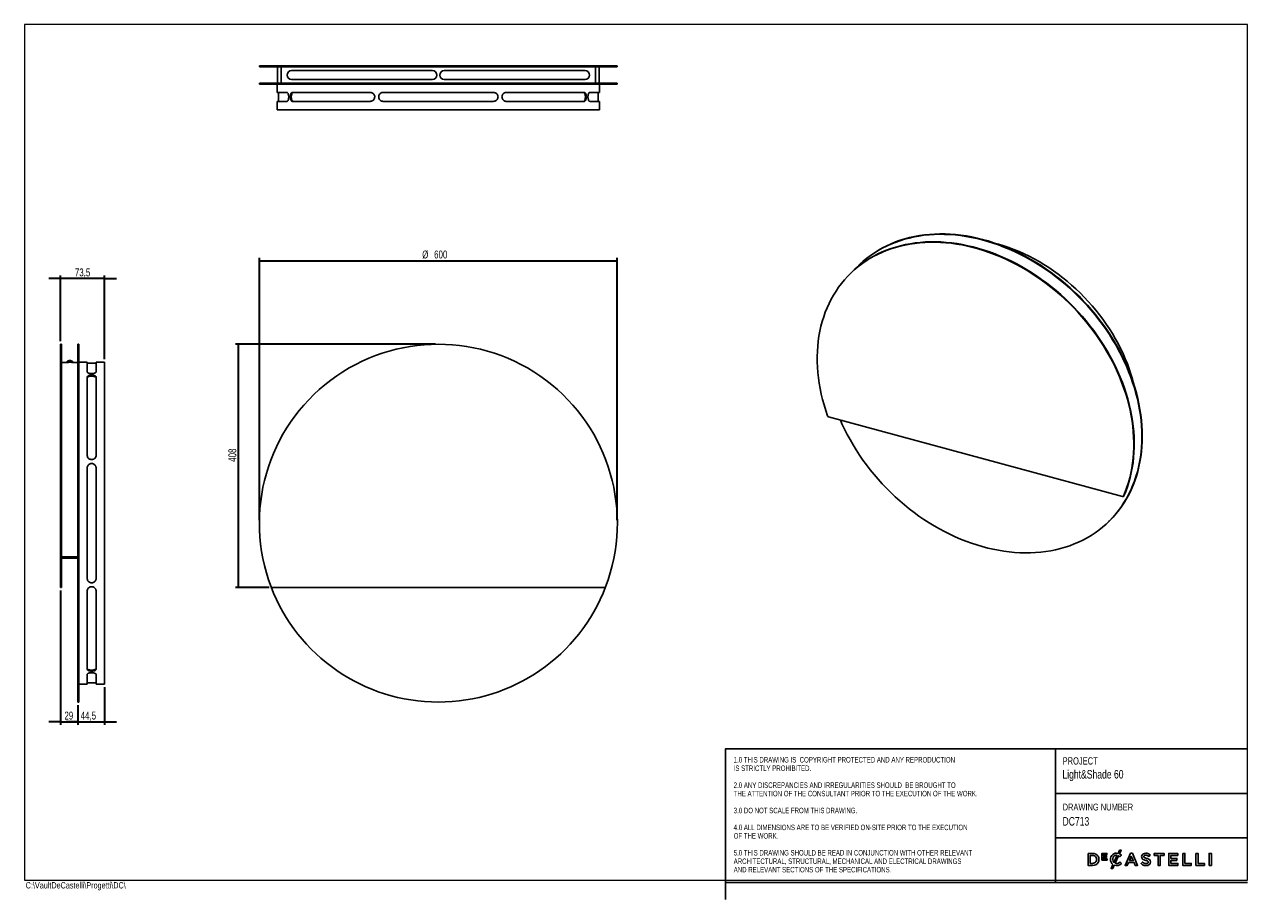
# Model space of a CAD drawing. Header units: millimetres. Extents: x 5 to 415, y -1 to 292.
import ezdxf

# ---------------------------------------------------------------- set-up
doc = ezdxf.new("R2010")
doc.units = ezdxf.units.MM
doc.linetypes.add('SLD-Solido', pattern=[0])
doc.layers.add('CONTORNI', color=7, linetype='Continuous', lineweight=35)
for name, color, linetype in [('NOTE', 3, 'SLD-Solido'), ('SCHIZZI', 9, 'Continuous'), ('SLD-0', 179, 'Continuous'), ('TABELLA', 7, 'Continuous')]:
    doc.layers.add(name, color=color, linetype=linetype)
doc.styles.add('SLDTEXTSTYLE0', font='TXT', dxfattribs={"width": 0.75})
doc.styles.add('SLDTEXTSTYLE1', font='TXT', dxfattribs={"width": 0.665})
doc.dimstyles.new('SLDDIMSTYLE0', dxfattribs={"dimtxt": 2.645833, "dimasz": 2, "dimexe": 0, "dimexo": 0.0625, "dimgap": 0.661458, "dimtad": 1, "dimdec": 1, "dimlfac": 5, "dimrnd": 1e-09, "dimzin": 12, "dimdsep": 46, "dimtxsty": 'SLDTEXTSTYLE0', "dimsah": 1, "dimcen": 0.09, "dimadec": 0, "dimazin": 3, "dimtfac": 1, "dimtdec": 1, "dimtofl": 0, "dimtmove": 0, "dimatfit": 3, "dimfxl": 1, "dimfrac": 2, "dimtolj": 1, "dimtzin": 12, "dimarcsym": 0})
doc.dimstyles.new('SLDDIMSTYLE1', dxfattribs={"dimtxt": 2.645833, "dimasz": 2, "dimexe": 0, "dimexo": 0.0625, "dimgap": 0.661458, "dimtad": 1, "dimdec": 1, "dimlfac": 5, "dimrnd": 1e-09, "dimzin": 12, "dimdsep": 46, "dimtxsty": 'SLDTEXTSTYLE0', "dimsah": 1, "dimcen": 0.09, "dimadec": 0, "dimazin": 3, "dimtfac": 1, "dimtdec": 1, "dimtmove": 0, "dimatfit": 0, "dimfxl": 1, "dimfrac": 2, "dimtolj": 1, "dimtzin": 12, "dimarcsym": 0})

# ---------------------------------------------------------------- blocks, each defined once
blk = doc.blocks.new('_D')
at = {"layer": 'CONTORNI', "transparency": 16777216}
for p, q in [((83.74, 125.77), (83.74, 213.77)), ((203.74, 125.77), (203.74, 213.77)), ((83.74, 212.77), (203.74, 212.77))]:
    blk.add_line(p, q, dxfattribs=at)
for points in [[(83.74, 212.77), (85.74, 212.52), (85.74, 213.02)], [(203.74, 212.77), (201.74, 213.02), (201.74, 212.52)]]:
    blk.add_solid(points, dxfattribs=at)
at = {"layer": 'CONTORNI', "transparency": 16777216, "char_height": 2.646, "attachment_point": 1, "style": 'SLDTEXTSTYLE0'}
for s, insert in [('%%c', (138.32, 216.18)), ('600', (142.32, 216.18))]:
    blk.add_mtext(s, dxfattribs=dict(at, insert=insert))
blk = doc.blocks.new('_D_1')
at = {"layer": 'CONTORNI', "transparency": 16777216}
for p, q in [((142.74, 184.77), (75.78, 184.77)), ((76.78, 103.17), (76.78, 184.77)), ((87.04, 103.17), (75.78, 103.17))]:
    blk.add_line(p, q, dxfattribs=at)
for points in [[(76.78, 184.77), (76.53, 182.77), (77.03, 182.77)], [(76.78, 103.17), (77.03, 105.17), (76.53, 105.17)]]:
    blk.add_solid(points, dxfattribs=at)
at = {"layer": 'CONTORNI', "transparency": 16777216, "insert": (73.37, 145.34), "char_height": 2.646, "attachment_point": 1, "rotation": 90, "style": 'SLDTEXTSTYLE0'}
blk.add_mtext('408', dxfattribs=at)
blk = doc.blocks.new('_D_2')
at = {"layer": 'CONTORNI', "transparency": 16777216}
for p, q in [((17.13, 206.77), (13.13, 206.77)), ((17.13, 185.77), (17.13, 207.77)), ((31.83, 206.77), (17.13, 206.77)), ((31.83, 179.77), (31.83, 207.77)), ((31.83, 206.77), (35.83, 206.77))]:
    blk.add_line(p, q, dxfattribs=at)
for points in [[(17.13, 206.77), (15.13, 207.02), (15.13, 206.52)], [(31.83, 206.77), (33.83, 206.52), (33.83, 207.02)]]:
    blk.add_solid(points, dxfattribs=at)
at = {"layer": 'CONTORNI', "transparency": 16777216, "insert": (21.9, 210.18), "char_height": 2.646, "attachment_point": 1, "style": 'SLDTEXTSTYLE0'}
blk.add_mtext('73,5', dxfattribs=at)
blk = doc.blocks.new('_D_3')
at = {"layer": 'CONTORNI', "transparency": 16777216}
for p, q in [((17.13, 102.17), (17.13, 57.16)), ((22.93, 63.77), (22.93, 57.16)), ((17.13, 58.16), (13.13, 58.16)), ((17.13, 58.16), (22.93, 58.16)), ((22.93, 58.16), (26.93, 58.16))]:
    blk.add_line(p, q, dxfattribs=at)
for points in [[(17.13, 58.16), (15.13, 58.41), (15.13, 57.91)], [(22.93, 58.16), (24.93, 57.91), (24.93, 58.41)]]:
    blk.add_solid(points, dxfattribs=at)
at = {"layer": 'CONTORNI', "transparency": 16777216, "insert": (18.4, 61.57), "char_height": 2.646, "attachment_point": 1, "style": 'SLDTEXTSTYLE0'}
blk.add_mtext('29', dxfattribs=at)
blk = doc.blocks.new('_D_4')
at = {"layer": 'CONTORNI', "transparency": 16777216}
for p, q in [((31.83, 69.77), (31.83, 57.16)), ((22.93, 63.77), (22.93, 57.16)), ((22.93, 58.16), (18.93, 58.16)), ((22.93, 58.16), (31.83, 58.16)), ((31.83, 58.16), (35.83, 58.16))]:
    blk.add_line(p, q, dxfattribs=at)
for points in [[(22.93, 58.16), (20.93, 58.41), (20.93, 57.91)], [(31.83, 58.16), (33.83, 57.91), (33.83, 58.41)]]:
    blk.add_solid(points, dxfattribs=at)
at = {"layer": 'CONTORNI', "transparency": 16777216, "insert": (23.84, 61.57), "char_height": 2.646, "attachment_point": 1, "style": 'SLDTEXTSTYLE0'}
blk.add_mtext('44,5', dxfattribs=at)

msp = doc.modelspace()

# ---------------------------------------------------------------- linework, layer by layer
at = {"color": 7, "linetype": 'Continuous', "lineweight": 25}
for p, q in [((83.741, 278.118), (83.741, 277.818)), ((83.741, 278.118), (87.665, 278.118)), ((83.741, 277.818), (87.665, 277.818)), ((87.665, 278.118), (88.039, 278.118)), ((88.039, 277.818), (87.665, 277.818)), ((88.039, 278.118), (199.443, 278.118)), ((88.039, 277.818), (199.443, 277.818)), ((89.841, 277.818), (89.841, 272.318)), ((91.039, 272.318), (91.039, 277.818)), ((141.741, 276.518), (94.539, 276.518)), ((192.943, 276.518), (145.741, 276.518)), ((196.443, 277.818), (196.443, 272.318)), ((197.641, 272.318), (197.641, 277.818)), ((199.443, 278.118), (199.817, 278.118)), ((199.817, 277.818), (199.443, 277.818)), ((199.817, 278.118), (203.741, 278.118)), ((199.817, 277.818), (203.741, 277.818)), ((203.741, 277.818), (203.741, 278.118)), ((83.741, 272.318), (83.741, 272.018)), ((83.741, 272.318), (203.741, 272.318)), ((83.741, 272.018), (203.741, 272.018)), ((89.741, 272.018), (89.741, 269.218)), ((94.539, 273.518), (141.741, 273.518)), ((145.741, 273.518), (192.943, 273.518)), ((197.741, 269.218), (197.741, 272.018)), ((203.741, 272.018), (203.741, 272.318)), ((89.741, 269.218), (93.009, 269.218)), ((90.141, 269.218), (90.141, 266.218)), ((94.787, 269.218), (120.95, 269.218)), ((125.241, 269.218), (162.241, 269.218)), ((166.533, 269.218), (192.696, 269.218)), ((194.473, 269.218), (197.741, 269.218)), ((197.341, 266.218), (197.341, 269.218)), ((89.741, 266.218), (89.741, 263.418)), ((93.009, 266.218), (89.741, 266.218)), ((89.741, 263.418), (197.741, 263.418)), ((120.95, 266.218), (94.787, 266.218)), ((162.241, 266.218), (125.241, 266.218)), ((192.696, 266.218), (166.533, 266.218)), ((197.741, 266.218), (194.473, 266.218)), ((197.741, 263.418), (197.741, 266.218)), ((329.645, 215.366), (329.502, 215.405)), ((329.502, 215.405), (329.502, 215.349)), ((329.548, 215.392), (329.548, 215.331)), ((329.645, 215.295), (329.645, 215.366)), ((330.356, 215.173), (330.356, 215.023)), ((330.5, 215.134), (330.356, 215.173)), ((330.403, 215.16), (330.403, 215.004)), ((330.5, 214.967), (330.5, 215.134)), ((284.751, 211.288), (284.611, 211.152)), ((282.045, 208.647), (281.905, 208.51)), ((17.425, 184.769), (17.125, 184.769)), ((17.125, 103.427), (17.125, 184.769)), ((17.425, 103.427), (17.425, 184.769)), ((23.225, 184.769), (22.925, 184.769)), ((22.925, 124.769), (22.925, 184.769)), ((23.225, 124.769), (23.225, 184.769)), ((22.925, 180.637), (22.913, 180.637)), ((22.925, 180.634), (22.913, 180.634)), ((19.725, 178.669), (17.425, 178.669)), ((19.325, 178.919), (19.325, 178.708)), ((21.125, 178.708), (19.325, 178.708)), ((20.011, 179.266), (19.46, 179.108)), ((20.99, 179.108), (19.46, 179.108)), ((19.725, 178.708), (19.725, 178.669)), ((19.797, 179.202), (20.112, 179.293)), ((19.866, 179.202), (19.797, 179.202)), ((20.112, 179.293), (20.112, 179.274)), ((20.32, 179.202), (20.181, 179.293)), ((20.225, 179.264), (20.269, 179.293)), ((20.269, 179.293), (20.338, 179.274)), ((20.269, 179.293), (20.269, 179.235)), ((20.477, 179.202), (20.32, 179.202)), ((20.438, 179.264), (20.338, 179.293)), ((20.338, 179.293), (20.338, 179.202)), ((20.99, 179.108), (20.439, 179.266)), ((20.725, 178.669), (20.725, 178.708)), ((22.925, 178.669), (20.725, 178.669)), ((21.125, 178.708), (21.125, 178.919)), ((22.913, 180.023), (22.925, 180.023)), ((22.913, 180.02), (22.925, 180.02)), ((26.025, 178.769), (23.225, 178.769)), ((26.025, 175.501), (26.025, 178.769)), ((29.025, 178.369), (26.025, 178.369)), ((31.825, 178.769), (29.025, 178.769)), ((29.025, 178.769), (29.025, 175.501)), ((31.825, 124.769), (31.825, 178.769)), ((26.025, 147.561), (26.025, 173.723)), ((29.025, 173.723), (29.025, 147.561)), ((274.549, 160.446), (373.077, 133.668)), ((26.025, 106.269), (26.025, 143.269)), ((29.025, 143.269), (29.025, 106.269)), ((373.357, 133.725), (373.497, 133.862)), ((22.925, 64.769), (22.925, 124.769)), ((23.225, 64.769), (23.225, 124.769)), ((31.825, 70.769), (31.825, 124.769)), ((368.429, 125.276), (368.569, 125.413)), ((17.425, 113.469), (22.925, 113.469)), ((17.425, 113.069), (22.925, 113.069)), ((17.125, 103.169), (17.125, 103.427)), ((17.425, 103.169), (17.125, 103.169)), ((17.425, 103.427), (17.425, 103.169)), ((88.039, 103.169), (199.443, 103.169)), ((26.025, 75.814), (26.025, 101.977)), ((29.025, 101.977), (29.025, 75.814)), ((26.025, 70.769), (26.025, 74.037)), ((29.025, 74.037), (29.025, 70.769)), ((23.225, 70.769), (26.025, 70.769)), ((26.025, 71.169), (29.025, 71.169)), ((29.025, 70.769), (31.825, 70.769)), ((22.925, 64.769), (23.225, 64.769))]:
    msp.add_line(p, q, dxfattribs=at)
at = {"color": 7, "linetype": 'Continuous', "lineweight": 25, "flags": 128}
for points in [[(379.585, 153.792), (379.554, 155.566), (379.46, 157.355), (379.304, 159.157), (379.085, 160.969), (378.805, 162.79), (378.463, 164.617), (378.06, 166.449), (377.596, 168.282), (377.072, 170.116), (376.488, 171.947), (375.845, 173.774), (375.144, 175.594), (374.386, 177.406), (373.572, 179.207), (372.702, 180.995), (371.777, 182.767), (370.8, 184.523), (369.77, 186.259), (368.689, 187.974), (367.558, 189.666), (366.379, 191.333), (365.153, 192.972), (363.881, 194.582), (362.566, 196.161), (361.208, 197.707), (359.809, 199.219), (358.37, 200.693), (356.895, 202.13), (355.383, 203.526), (353.838, 204.881), (352.26, 206.193), (350.652, 207.46), (349.015, 208.681), (347.352, 209.854), (345.664, 210.977), (343.954, 212.051), (342.223, 213.073), (340.474, 214.042), (338.708, 214.956), (336.928, 215.816), (335.136, 216.62), (333.334, 217.367), (331.523, 218.055), (329.707, 218.685), (327.886, 219.256), (326.065, 219.766), (324.243, 220.215), (322.425, 220.604), (320.611, 220.93), (318.804, 221.194), (317.007, 221.396), (315.22, 221.536), (313.447, 221.612), (311.689, 221.625), (309.949, 221.576), (308.228, 221.463), (306.529, 221.288), (304.853, 221.05), (303.203, 220.75), (301.581, 220.388), (299.988, 219.965), (298.426, 219.48), (296.897, 218.935), (295.403, 218.331), (293.946, 217.667), (292.527, 216.945), (291.148, 216.165), (289.811, 215.329), (288.517, 214.438), (287.268, 213.492), (286.066, 212.492), (284.911, 211.44), (283.805, 210.338), (283.361, 209.866)], [(379.725, 153.929), (379.694, 155.703), (379.6, 157.492), (379.444, 159.293), (379.225, 161.106), (378.945, 162.926), (378.603, 164.754), (378.2, 166.585), (377.736, 168.419), (377.212, 170.252), (376.628, 172.084), (375.985, 173.911), (375.284, 175.731), (374.526, 177.543), (373.712, 179.343), (372.842, 181.131), (371.917, 182.904), (370.94, 184.66), (369.91, 186.396), (368.829, 188.111), (367.698, 189.803), (366.519, 191.469), (365.293, 193.109), (364.021, 194.719), (362.706, 196.298), (361.348, 197.844), (359.949, 199.355), (358.51, 200.83), (357.035, 202.267), (355.523, 203.663), (353.978, 205.018), (352.4, 206.33), (350.792, 207.597), (349.155, 208.817), (347.492, 209.99), (345.804, 211.114), (344.094, 212.188), (342.363, 213.209), (340.614, 214.178), (338.848, 215.093), (337.068, 215.953), (335.276, 216.757), (333.474, 217.503), (331.663, 218.192), (329.847, 218.822), (328.026, 219.392), (326.205, 219.903), (324.383, 220.352), (322.565, 220.74), (320.751, 221.067), (318.944, 221.331), (317.147, 221.533), (315.36, 221.672), (313.587, 221.748), (311.829, 221.762), (310.089, 221.712), (308.368, 221.6), (306.669, 221.425), (304.993, 221.187), (303.343, 220.887), (301.721, 220.525), (300.128, 220.101), (298.566, 219.617), (297.037, 219.072), (295.543, 218.467), (294.086, 217.803), (292.667, 217.081), (291.288, 216.302), (289.951, 215.466), (288.657, 214.574), (287.408, 213.628), (286.206, 212.629), (285.051, 211.577), (284.751, 211.288)], [(373.408, 133.799), (374.025, 135.288), (374.583, 136.812), (375.082, 138.369), (375.52, 139.959), (375.898, 141.578), (376.215, 143.226), (376.471, 144.9), (376.665, 146.598), (376.797, 148.318), (376.866, 150.059), (376.874, 151.817), (376.819, 153.592), (376.702, 155.381), (376.524, 157.182), (376.283, 158.993), (375.981, 160.811), (375.618, 162.635), (375.194, 164.462), (374.71, 166.291), (374.166, 168.119), (373.563, 169.944), (372.902, 171.764), (372.184, 173.576), (371.408, 175.379), (370.577, 177.171), (369.691, 178.949), (368.751, 180.711), (367.759, 182.456), (366.715, 184.181), (365.621, 185.884), (364.477, 187.563), (363.287, 189.216), (362.049, 190.842), (360.767, 192.438), (359.442, 194.002), (358.075, 195.534), (356.668, 197.03), (355.222, 198.489), (353.74, 199.91), (352.222, 201.29), (350.671, 202.629), (349.089, 203.924), (347.477, 205.174), (345.837, 206.378), (344.171, 207.534), (342.482, 208.64), (340.771, 209.697), (339.039, 210.701), (337.29, 211.653), (335.526, 212.551), (333.747, 213.393), (331.957, 214.18), (330.157, 214.909), (328.35, 215.581), (326.537, 216.194), (324.722, 216.748), (322.905, 217.241), (321.089, 217.675), (319.277, 218.047), (317.469, 218.357), (315.67, 218.606), (313.879, 218.793), (312.101, 218.917), (310.336, 218.979), (308.587, 218.978), (306.856, 218.914), (305.144, 218.788), (303.455, 218.6), (301.789, 218.349), (300.15, 218.037), (298.538, 217.663), (296.955, 217.228), (295.404, 216.732), (293.887, 216.177), (292.404, 215.562), (290.959, 214.888), (289.551, 214.157), (288.184, 213.369), (286.859, 212.525), (285.577, 211.625), (284.34, 210.672), (283.149, 209.666), (282.006, 208.608), (280.912, 207.5), (279.868, 206.343), (278.875, 205.138), (277.935, 203.886), (277.049, 202.59), (276.218, 201.25), (275.443, 199.868), (274.724, 198.446), (274.063, 196.986), (273.46, 195.489), (272.917, 193.956), (272.432, 192.391), (272.008, 190.794), (271.645, 189.167), (271.343, 187.513), (271.103, 185.833), (270.924, 184.129), (270.807, 182.404), (270.753, 180.659), (270.76, 178.896), (270.83, 177.118), (270.962, 175.326), (271.156, 173.522), (271.411, 171.71), (271.728, 169.89), (272.106, 168.065), (272.545, 166.237), (273.043, 164.408), (273.602, 162.581), (274.219, 160.757)], [(373.548, 133.936), (374.165, 135.424), (374.723, 136.948), (375.222, 138.506), (375.66, 140.095), (376.038, 141.715), (376.355, 143.363), (376.611, 145.036), (376.805, 146.735), (376.937, 148.455), (377.006, 150.195), (377.014, 151.954), (376.959, 153.729), (376.842, 155.518), (376.664, 157.319), (376.423, 159.129), (376.121, 160.948), (375.758, 162.772), (375.334, 164.599), (374.85, 166.428), (374.306, 168.256), (373.703, 170.08), (373.042, 171.9), (372.324, 173.713), (371.548, 175.516), (370.717, 177.307), (369.831, 179.085), (368.891, 180.848), (367.899, 182.592), (366.855, 184.317), (365.761, 186.02), (364.617, 187.699), (363.427, 189.353), (362.189, 190.978), (360.907, 192.575), (359.582, 194.139), (358.215, 195.67), (356.808, 197.166), (355.362, 198.626), (353.88, 200.046), (352.362, 201.427), (350.811, 202.765), (349.229, 204.061), (347.617, 205.311), (345.977, 206.514), (344.311, 207.67), (342.622, 208.777), (340.911, 209.833), (339.179, 210.838), (337.43, 211.79), (335.666, 212.687), (333.887, 213.53), (332.097, 214.316), (330.297, 215.046), (328.49, 215.717), (326.677, 216.331), (324.862, 216.884), (323.045, 217.378), (321.229, 217.811), (319.417, 218.183), (317.609, 218.494), (315.81, 218.743), (314.019, 218.929), (312.241, 219.053), (310.476, 219.115), (308.727, 219.114), (306.996, 219.051), (305.284, 218.925), (303.595, 218.736), (301.929, 218.486), (300.29, 218.173), (298.678, 217.799), (297.095, 217.364), (295.544, 216.869), (294.027, 216.313), (292.544, 215.698), (291.099, 215.025), (289.691, 214.294), (288.324, 213.505), (286.999, 212.661), (285.717, 211.762), (284.48, 210.809), (283.289, 209.803), (282.146, 208.745), (282.045, 208.647)], [(376.989, 170.975), (376.915, 171.277), (376.453, 173.012), (375.932, 174.747), (375.352, 176.479), (374.714, 178.205), (374.018, 179.923), (373.266, 181.632), (372.458, 183.328), (371.596, 185.01), (370.68, 186.675), (369.713, 188.321), (368.694, 189.947), (367.626, 191.549), (366.509, 193.126), (365.346, 194.676), (364.138, 196.197), (362.886, 197.687), (361.592, 199.143), (360.258, 200.565), (358.885, 201.949), (357.475, 203.295), (356.031, 204.601), (354.553, 205.864), (353.044, 207.083), (351.506, 208.257), (349.941, 209.385), (348.351, 210.463), (346.738, 211.492), (345.103, 212.47), (343.45, 213.395), (341.781, 214.267), (340.097, 215.084), (338.4, 215.845), (336.694, 216.55), (334.979, 217.196), (333.259, 217.784), (331.536, 218.313), (330.504, 218.601)], [(278.503, 159.372), (279.054, 158.12), (279.896, 156.326), (280.794, 154.545), (281.745, 152.781), (282.749, 151.034), (283.805, 149.308), (284.911, 147.605), (286.066, 145.925), (287.268, 144.272), (288.517, 142.647), (289.811, 141.052), (291.148, 139.489), (292.527, 137.96), (293.946, 136.467), (295.403, 135.011), (296.897, 133.595), (298.426, 132.219), (299.988, 130.885), (301.581, 129.596), (303.203, 128.352), (304.853, 127.155), (306.529, 126.006), (308.228, 124.907), (309.949, 123.86), (311.689, 122.864), (313.447, 121.922), (315.22, 121.035), (317.007, 120.203), (318.804, 119.428), (320.611, 118.71), (322.425, 118.05), (324.243, 117.45), (326.065, 116.91), (327.886, 116.43), (329.707, 116.011), (331.523, 115.653), (333.334, 115.358), (335.136, 115.125), (336.928, 114.954), (338.708, 114.846), (340.474, 114.802), (342.223, 114.82), (343.954, 114.901), (345.664, 115.044), (347.352, 115.251), (349.015, 115.52), (350.652, 115.851), (352.26, 116.244), (353.838, 116.698), (355.383, 117.213), (356.895, 117.788), (358.37, 118.422), (359.809, 119.115), (361.208, 119.866), (362.566, 120.674), (363.881, 121.538), (365.153, 122.457), (366.379, 123.43), (367.558, 124.455), (368.689, 125.532), (369.77, 126.66), (370.8, 127.837), (371.777, 129.061), (372.702, 130.331), (373.572, 131.646), (374.386, 133.004), (375.144, 134.404), (375.845, 135.843), (376.488, 137.32), (377.072, 138.834), (377.596, 140.383), (378.06, 141.964), (378.463, 143.577), (378.805, 145.218), (379.085, 146.887), (379.304, 148.58), (379.46, 150.297), (379.554, 152.035), (379.585, 153.792)], [(368.569, 125.413), (368.829, 125.669), (369.91, 126.797), (370.94, 127.973), (371.917, 129.197), (372.842, 130.468), (373.712, 131.783), (374.526, 133.141), (375.284, 134.54), (375.985, 135.98), (376.628, 137.457), (377.212, 138.971), (377.736, 140.52), (378.2, 142.101), (378.603, 143.713), (378.945, 145.355), (379.225, 147.023), (379.444, 148.717), (379.6, 150.434), (379.694, 152.172), (379.725, 153.929)], [(373.548, 133.936), (373.525, 133.895), (373.497, 133.862)]]:
    msp.add_lwpolyline(points, dxfattribs=at)
at = {"color": 7, "linetype": 'Continuous', "lineweight": 25}
for centre, radius, start, end in [((94.539, 275.018), 1.5, 90, 270), ((141.741, 275.018), 1.5, 270, 90), ((145.741, 275.018), 1.5, 90, 270), ((192.943, 275.018), 1.5, 270, 90), ((143.741, 124.769), 60, 339.16336, 200.83664), ((19.525, 178.919), 0.2, 108.96695, 180), ((20.925, 178.919), 0.2, 0, 71.03305), ((274.692, 160.929), 0.504, 200.01025, 253.53761), ((373.169, 133.918), 0.266, 249.72641, 333.51658), ((143.741, 124.769), 60, 200.83664, 339.16336), ((88.039, 103.569), 0.4, 200.83664, 270), ((199.443, 103.569), 0.4, 270, 339.16336)]:
    msp.add_arc(centre, radius, start, end, dxfattribs=at)
for points, knots in [([(93.009, 269.218), (93.075, 269.2), (93.206, 269.163), (93.386, 268.875), (93.518, 268.457), (93.585, 267.961), (93.583, 267.463), (93.521, 267.008), (93.408, 266.622), (93.253, 266.339), (93.111, 266.228), (93.029, 266.22), (93.009, 266.218)], [0, 0, 0, 0, 0.1167203, 0.2335373, 0.3470226, 0.4529846, 0.5520947, 0.6486196, 0.7474833, 0.8522301, 0.9639315, 1, 1, 1, 1]), ([(94.787, 266.218), (94.707, 266.237), (94.548, 266.273), (94.344, 266.561), (94.198, 266.979), (94.127, 267.475), (94.129, 267.973), (94.195, 268.429), (94.319, 268.814), (94.495, 269.097), (94.661, 269.209), (94.762, 269.216), (94.787, 269.218)], [0, 0, 0, 0, 0.1167203, 0.2335373, 0.3470226, 0.4529846, 0.5520947, 0.6486196, 0.7474833, 0.8522301, 0.9639315, 1, 1, 1, 1]), ([(95.088, 269.218), (95.009, 269.2), (94.85, 269.163), (94.647, 268.874), (94.502, 268.456), (94.432, 267.959), (94.434, 267.462), (94.5, 267.007), (94.622, 266.622), (94.798, 266.339), (94.963, 266.228), (95.064, 266.22), (95.088, 266.218)], [0, 0, 0, 0, 0.116879, 0.2338565, 0.3474369, 0.453361, 0.5523281, 0.648686, 0.7474289, 0.8521453, 0.9639227, 1, 1, 1, 1]), ([(120.95, 269.218), (121.122, 269.2), (121.467, 269.163), (121.925, 268.875), (122.258, 268.457), (122.424, 267.961), (122.419, 267.463), (122.266, 267.008), (121.982, 266.622), (121.586, 266.339), (121.22, 266.228), (121.003, 266.22), (120.95, 266.218)], [0, 0, 0, 0, 0.1167203, 0.2335373, 0.3470226, 0.4529846, 0.5520947, 0.6486196, 0.7474833, 0.8522301, 0.9639315, 1, 1, 1, 1]), ([(125.241, 266.218), (125.063, 266.237), (124.707, 266.273), (124.239, 266.561), (123.9, 266.979), (123.733, 267.475), (123.737, 267.973), (123.892, 268.429), (124.18, 268.814), (124.585, 269.097), (124.962, 269.209), (125.186, 269.216), (125.241, 269.218)], [0, 0, 0, 0, 0.1167203, 0.2335373, 0.3470226, 0.4529846, 0.5520947, 0.6486196, 0.7474833, 0.8522301, 0.9639315, 1, 1, 1, 1]), ([(162.241, 269.218), (162.419, 269.2), (162.776, 269.163), (163.244, 268.875), (163.583, 268.457), (163.75, 267.961), (163.745, 267.463), (163.59, 267.008), (163.302, 266.622), (162.898, 266.339), (162.521, 266.228), (162.296, 266.22), (162.241, 266.218)], [0, 0, 0, 0, 0.1167203, 0.2335373, 0.3470226, 0.4529846, 0.5520947, 0.6486196, 0.7474833, 0.8522301, 0.9639315, 1, 1, 1, 1]), ([(166.533, 266.218), (166.361, 266.237), (166.016, 266.273), (165.558, 266.561), (165.224, 266.979), (165.059, 267.475), (165.063, 267.973), (165.217, 268.429), (165.5, 268.814), (165.897, 269.097), (166.263, 269.209), (166.48, 269.216), (166.533, 269.218)], [0, 0, 0, 0, 0.1167203, 0.2335373, 0.3470226, 0.4529846, 0.5520947, 0.6486196, 0.7474833, 0.8522301, 0.9639315, 1, 1, 1, 1]), ([(192.395, 266.218), (192.474, 266.237), (192.632, 266.274), (192.836, 266.562), (192.98, 266.98), (193.051, 267.477), (193.049, 267.974), (192.983, 268.429), (192.86, 268.815), (192.685, 269.097), (192.519, 269.209), (192.419, 269.216), (192.395, 269.218)], [0, 0, 0, 0, 0.116879, 0.2338565, 0.3474369, 0.453361, 0.5523281, 0.648686, 0.7474289, 0.8521453, 0.9639227, 1, 1, 1, 1]), ([(192.696, 269.218), (192.775, 269.2), (192.935, 269.163), (193.139, 268.875), (193.284, 268.457), (193.355, 267.961), (193.353, 267.463), (193.287, 267.008), (193.164, 266.622), (192.988, 266.339), (192.821, 266.228), (192.72, 266.22), (192.696, 266.218)], [0, 0, 0, 0, 0.1167203, 0.2335373, 0.3470226, 0.4529846, 0.5520947, 0.6486196, 0.7474833, 0.8522301, 0.9639315, 1, 1, 1, 1]), ([(194.473, 266.218), (194.408, 266.237), (194.277, 266.273), (194.097, 266.561), (193.964, 266.979), (193.898, 267.475), (193.899, 267.973), (193.961, 268.429), (194.074, 268.814), (194.23, 269.097), (194.371, 269.209), (194.453, 269.216), (194.473, 269.218)], [0, 0, 0, 0, 0.1167203, 0.2335373, 0.3470226, 0.4529846, 0.5520947, 0.6486196, 0.7474833, 0.8522301, 0.9639315, 1, 1, 1, 1]), ([(20.181, 179.293), (20.144, 179.283), (20.039, 179.256), (19.934, 179.223), (19.866, 179.202)], [0, 0, 0, 0, 0.3487711, 1, 1, 1, 1]), ([(20.338, 179.293), (20.355, 179.283), (20.401, 179.256), (20.447, 179.223), (20.477, 179.202)], [0, 0, 0, 0, 0.3487711, 1, 1, 1, 1]), ([(29.025, 175.501), (29.007, 175.436), (28.97, 175.304), (28.682, 175.125), (28.264, 174.992), (27.768, 174.925), (27.27, 174.927), (26.814, 174.989), (26.429, 175.102), (26.146, 175.258), (26.035, 175.399), (26.027, 175.481), (26.025, 175.501)], [0, 0, 0, 0, 0.1167203, 0.2335373, 0.3470226, 0.4529846, 0.5520947, 0.6486196, 0.7474833, 0.8522301, 0.9639315, 1, 1, 1, 1]), ([(26.025, 173.723), (26.044, 173.803), (26.08, 173.962), (26.368, 174.166), (26.786, 174.312), (27.282, 174.383), (27.78, 174.381), (28.236, 174.315), (28.621, 174.192), (28.904, 174.015), (29.016, 173.849), (29.023, 173.748), (29.025, 173.723)], [0, 0, 0, 0, 0.1167203, 0.2335373, 0.3470226, 0.4529846, 0.5520947, 0.6486196, 0.7474833, 0.8522301, 0.9639315, 1, 1, 1, 1]), ([(29.025, 173.422), (29.007, 173.501), (28.97, 173.66), (28.681, 173.863), (28.263, 174.008), (27.766, 174.078), (27.269, 174.076), (26.814, 174.011), (26.429, 173.888), (26.146, 173.713), (26.035, 173.547), (26.027, 173.447), (26.025, 173.422)], [0, 0, 0, 0, 0.116879, 0.2338565, 0.3474369, 0.453361, 0.5523281, 0.648686, 0.7474289, 0.8521453, 0.9639227, 1, 1, 1, 1]), ([(29.025, 147.561), (29.007, 147.388), (28.97, 147.044), (28.682, 146.585), (28.264, 146.252), (27.768, 146.086), (27.27, 146.091), (26.814, 146.244), (26.429, 146.528), (26.146, 146.924), (26.035, 147.291), (26.027, 147.508), (26.025, 147.561)], [0, 0, 0, 0, 0.1167203, 0.2335373, 0.3470226, 0.4529846, 0.5520947, 0.6486196, 0.7474833, 0.8522301, 0.9639315, 1, 1, 1, 1]), ([(26.025, 143.269), (26.044, 143.447), (26.08, 143.803), (26.368, 144.272), (26.786, 144.61), (27.282, 144.778), (27.78, 144.773), (28.236, 144.618), (28.621, 144.33), (28.904, 143.925), (29.016, 143.548), (29.023, 143.324), (29.025, 143.269)], [0, 0, 0, 0, 0.1167203, 0.2335373, 0.3470226, 0.4529846, 0.5520947, 0.6486196, 0.7474833, 0.8522301, 0.9639315, 1, 1, 1, 1]), ([(29.025, 106.269), (29.007, 106.091), (28.97, 105.735), (28.682, 105.266), (28.264, 104.927), (27.768, 104.76), (27.27, 104.765), (26.814, 104.92), (26.429, 105.208), (26.146, 105.613), (26.035, 105.99), (26.027, 106.214), (26.025, 106.269)], [0, 0, 0, 0, 0.1167203, 0.2335373, 0.3470226, 0.4529846, 0.5520947, 0.6486196, 0.7474833, 0.8522301, 0.9639315, 1, 1, 1, 1]), ([(26.025, 101.977), (26.044, 102.15), (26.08, 102.494), (26.368, 102.952), (26.786, 103.286), (27.282, 103.451), (27.78, 103.447), (28.236, 103.293), (28.621, 103.01), (28.904, 102.613), (29.016, 102.247), (29.023, 102.03), (29.025, 101.977)], [0, 0, 0, 0, 0.1167203, 0.2335373, 0.3470226, 0.4529846, 0.5520947, 0.6486196, 0.7474833, 0.8522301, 0.9639315, 1, 1, 1, 1]), ([(26.025, 76.116), (26.044, 76.036), (26.081, 75.878), (26.369, 75.675), (26.787, 75.53), (27.284, 75.459), (27.781, 75.462), (28.236, 75.527), (28.622, 75.65), (28.904, 75.825), (29.016, 75.991), (29.023, 76.091), (29.025, 76.116)], [0, 0, 0, 0, 0.116879, 0.2338565, 0.3474369, 0.453361, 0.5523281, 0.648686, 0.7474289, 0.8521453, 0.9639227, 1, 1, 1, 1]), ([(29.025, 75.814), (29.007, 75.735), (28.97, 75.576), (28.682, 75.372), (28.264, 75.226), (27.768, 75.155), (27.27, 75.157), (26.814, 75.223), (26.429, 75.346), (26.146, 75.522), (26.035, 75.689), (26.027, 75.79), (26.025, 75.814)], [0, 0, 0, 0, 0.1167203, 0.2335373, 0.3470226, 0.4529846, 0.5520947, 0.6486196, 0.7474833, 0.8522301, 0.9639315, 1, 1, 1, 1]), ([(26.025, 74.037), (26.044, 74.102), (26.08, 74.234), (26.368, 74.413), (26.786, 74.546), (27.282, 74.613), (27.78, 74.611), (28.236, 74.549), (28.621, 74.436), (28.904, 74.28), (29.016, 74.139), (29.023, 74.057), (29.025, 74.037)], [0, 0, 0, 0, 0.1167203, 0.2335373, 0.3470226, 0.4529846, 0.5520947, 0.6486196, 0.7474833, 0.8522301, 0.9639315, 1, 1, 1, 1])]:
    msp.add_open_spline(points, degree=3, knots=knots, dxfattribs=at)
at = {"layer": 'SCHIZZI', "color": 7, "true_color": 0xffffff}
for p, q in [((350.664, 49.087), (350.664, 4.288)), ((350.664, 34.07), (414.977, 34.07)), ((350.664, 19.187), (414.978, 19.187)), ((372.709, 13.458), (372.695, 13.471)), ((369.029, 11.99), (369.029, 11.998)), ((372.724, 10.635), (372.737, 10.649)), ((239.978, 4.288), (239.978, -1.452))]:
    msp.add_line(p, q, dxfattribs=at)
msp.add_lwpolyline([(414.979, 4.288), (239.978, 4.288), (239.978, 49.087), (414.976, 49.087)], dxfattribs=at)
for points in [[(361.544, 14.032), (361.544, 9.988), (363.057, 9.988, 1.0555946), (363.057, 14.032)], [(363.057, 10.668, 1.0217676), (363.057, 13.351), (362.288, 13.351), (362.288, 10.668)], [(369.881, 10.292, -0.2366566), (369.029, 11.99, -0.4912249), (371.597, 14.037), (372.083, 15.106), (372.644, 15.106), (372.087, 13.883, -0.086931), (372.709, 13.458), (372.23, 12.907, 0.0663381), (371.785, 13.239), (370.628, 10.698, 0.1655168), (371.496, 10.654, 0.1312269), (372.258, 11.134), (372.737, 10.649, -0.3118527), (370.334, 10.052), (369.837, 8.962), (369.275, 8.962)], [(371.297, 13.4, 0.3275059), (369.967, 12.713, 0.3064575), (370.199, 10.989)], [(379.546, 13.274, 0.1311188), (379.515, 12.602, 0.1847876), (379.84, 12.077, 0.0813504), (380.298, 11.833, 0.0253736), (380.648, 11.724, -0.009562), (380.718, 11.704, 0.0143707), (380.85, 11.673, -0.0350168), (381.3, 11.546, -0.0561266), (381.547, 11.43, -0.1416688), (381.701, 11.268, -0.1598738), (381.726, 10.966, -0.1633528), (381.59, 10.747, -0.144581), (381.191, 10.593, -0.1006576), (380.549, 10.659, -0.1170031), (379.782, 11.113), (379.333, 10.58, 0.1231981), (380.389, 10.012, 0.0728853), (381.134, 9.935, 0.1248), (381.938, 10.161, 0.1648919), (382.383, 10.666, 0.1911522), (382.382, 11.644, 0.1722296), (381.839, 12.127, 0.058826), (381.171, 12.352, -0.0294775), (380.658, 12.5, -0.0881481), (380.359, 12.655, -0.1640119), (380.233, 12.859, -0.2055022), (380.294, 13.208, -0.1823737), (380.658, 13.415, -0.0938067), (381.154, 13.4, -0.1104678), (381.935, 13.017), (382.335, 13.581, 0.0810841), (381.615, 13.969, 0.0784937), (380.868, 14.082, 0.1100768), (380.14, 13.926, 0.2034911)]]:
    msp.add_lwpolyline(points, format="xyb", close=True, dxfattribs=at)
for points in [[(367.74, 12.67), (367.74, 13.11), (366.682, 13.11), (366.682, 13.565), (367.884, 13.565), (367.884, 14.004), (366.192, 14.004), (366.192, 11.76), (367.9, 11.76), (367.9, 12.199), (366.682, 12.199), (366.682, 12.67)], [(375.711, 14.06), (373.932, 9.988), (374.696, 9.988), (375.108, 10.954), (376.975, 10.954), (377.381, 9.988), (378.168, 9.988), (376.394, 14.048), (376.389, 14.06)], [(376.039, 13.149), (376.7, 11.618), (375.383, 11.618)], [(385.017, 13.34), (385.017, 9.988), (385.766, 9.988), (385.766, 13.34), (387.036, 13.34), (387.036, 14.032), (383.747, 14.032), (383.747, 13.34)], [(391.349, 11.692), (391.349, 12.362), (389.341, 12.362), (389.341, 13.362), (391.606, 13.362), (391.606, 14.032), (388.597, 14.032), (388.597, 9.988), (391.635, 9.988), (391.635, 10.657), (389.341, 10.657), (389.341, 11.692)], [(393.287, 14.032), (393.287, 9.988), (396.136, 9.988), (396.136, 10.668), (394.031, 10.668), (394.031, 14.032)], [(397.686, 14.032), (397.686, 9.988), (400.535, 9.988), (400.535, 10.668), (398.43, 10.668), (398.43, 14.032)], [(402.125, 9.988), (402.868, 9.988), (402.868, 14.032), (402.125, 14.032)]]:
    msp.add_lwpolyline(points, close=True, dxfattribs=at)
at = {"layer": 'TABELLA', "color": 5, "linetype": 'Continuous', "lineweight": 18}
for p, q in [((414.98, 292), (5, 292)), ((5, 292), (5, 5)), ((415, 5), (414.98, 292)), ((5, 5), (415, 5))]:
    msp.add_line(p, q, dxfattribs=at)

# ---------------------------------------------------------------- texts
at = {"layer": 'NOTE', "color": 7, "true_color": 0xffffff, "attachment_point": 1}
for s, insert, char_height, style in [('1.0 THIS DRAWING IS  COPYRIGHT PROTECTED AND ANY REPRODUCTION', (242.746, 46.339), 1.83676, 'SLDTEXTSTYLE1'), ('PROJECT', (353.018, 46.245), 2.4299, 'SLDTEXTSTYLE0'), ('IS STRICTLY PROHIBITED.', (242.746, 43.504), 1.83676, 'SLDTEXTSTYLE1'), ('Light&Shade 60', (352.942, 41.996), 2.86993, 'SLDTEXTSTYLE0'), ('2.0 ANY DISCREPANCIES AND IRREGULARITIES SHOULD  BE BROUGHT TO ', (242.746, 37.834), 1.83676, 'SLDTEXTSTYLE1'), ('THE ATTENTION OF THE CONSULTANT PRIOR TO THE EXECUTION OF THE WORK.', (242.746, 34.999), 1.83676, 'SLDTEXTSTYLE1'), ('3.0 DO NOT SCALE FROM THIS DRAWING.', (242.746, 29.33), 1.83676, 'SLDTEXTSTYLE1'), ('DRAWING NUMBER', (353.018, 30.714), 2.29594, 'SLDTEXTSTYLE0'), (' DC713', (352.18, 26.214), 2.8699, 'SLDTEXTSTYLE0'), ('4.0 ALL DIMENSIONS ARE TO BE VERIFIED ON-SITE PRIOR TO THE EXECUTION ', (242.746, 23.66), 1.83676, 'SLDTEXTSTYLE1'), ('OF THE WORK.', (242.746, 20.825), 1.83676, 'SLDTEXTSTYLE1'), ('ARCHITECTURAL, STRUCTURAL, MECHANICAL AND ELECTRICAL DRAWINGS ', (242.746, 12.321), 1.83676, 'SLDTEXTSTYLE1'), ('5.0 THIS DRAWING SHOULD BE READ IN CONJUNCTION WITH OTHER RELEVANT ', (242.746, 15.155), 1.83676, 'SLDTEXTSTYLE1'), ('AND RELEVANT SECTIONS OF THE SPECIFICATIONS.', (242.746, 9.486), 1.83676, 'SLDTEXTSTYLE1')]:
    msp.add_mtext(s, dxfattribs=dict(at, insert=insert, char_height=char_height, style=style))
at = {"layer": 'SLD-0', "insert": (5.409, 4.381), "char_height": 2.11667, "attachment_point": 1, "style": 'SLDTEXTSTYLE0'}
msp.add_mtext('C:\\\\VaultDeCastelli\\\\Progetti\\\\DC\\\\', dxfattribs=at)

# ---------------------------------------------------------------- dimensions: what is measured, and where the dimension line sits
at = {"layer": 'CONTORNI'}
dim = msp.add_linear_dim(base=(203.741, 212.769), p1=(83.741, 124.769), p2=(203.741, 124.769), text='%%c<>', dimstyle='SLDDIMSTYLE0', dxfattribs=at)
dim.commit()
dim.dimension.update_dxf_attribs({"geometry": '_D', "text_midpoint": (143.254, 212.769), "dimtype": 160})
for base, p1, p2, picture, middle in [((17.125, 206.769), (31.825, 178.769), (17.125, 184.769), '_D_2', (25.317, 206.769)), ((22.925, 58.159), (17.125, 103.169), (22.925, 64.769), '_D_3', (20.356, 58.159)), ((31.825, 58.159), (22.925, 64.769), (31.825, 70.769), '_D_4', (27.256, 58.159))]:
    dim = msp.add_linear_dim(base=base, p1=p1, p2=p2, dimstyle='SLDDIMSTYLE1', dxfattribs=at)
    dim.commit()
    dim.dimension.update_dxf_attribs({"geometry": picture, "text_midpoint": middle, "dimtype": 160})
dim = msp.add_linear_dim(base=(76.783, 184.769), p1=(88.039, 103.169), p2=(143.741, 184.769), angle=90, dimstyle='SLDDIMSTYLE0', dxfattribs=at)
dim.commit()
dim.dimension.update_dxf_attribs({"geometry": '_D_1', "text_midpoint": (76.783, 148.269), "dimtype": 160})

doc.saveas('drawing.dxf')
